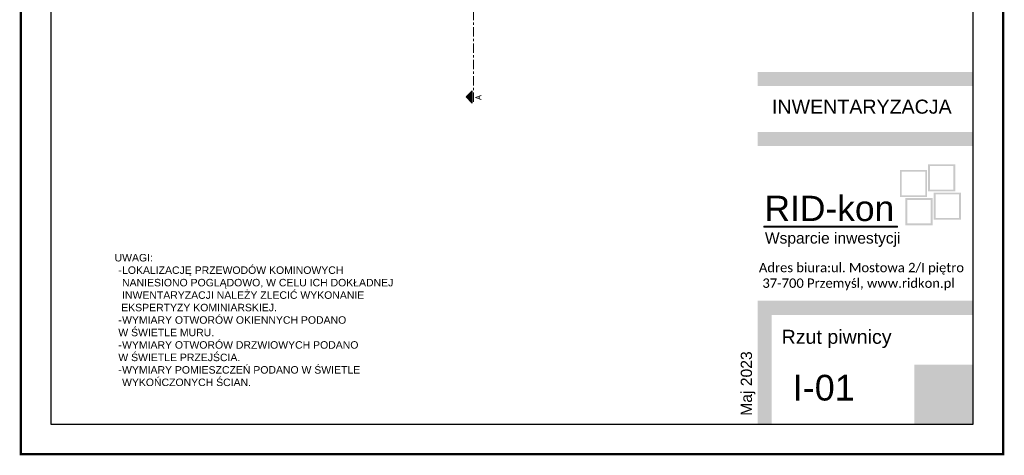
# Model space of a CAD drawing. Header units: inches. Extents: x 4551 to 8756, y -20806 to 359.
# Tile 29 of 35: x 6051 to 8156, y -3676 to -2744. Entities that reach past the tile are written whole.
import ezdxf

# ---------------------------------------------------------------- set-up
doc = ezdxf.new("R2010")
doc.units = ezdxf.units.IN
doc.header["$MEASUREMENT"] = 0
doc.linetypes.add('CENTER', pattern=[7, 4, -1, 1, -1])
doc.layers.add('0_RID_WYMIAR', color=117, linetype='Continuous', lineweight=5)
doc.layers.add('LOGO', color=7, linetype='Continuous', lineweight=0)
doc.styles.get("Standard").update_dxf_attribs({"font": 'arial.ttf'})
doc.styles.add('standard_1', font='romans.shx', dxfattribs={"width": 0.7})
doc.styles.add('tabelka', font='arial.ttf')

msp = doc.modelspace()

# ---------------------------------------------------------------- hatches: boundary and pattern name
at = {"transparency": 33554559}
h = msp.add_hatch(color=256, dxfattribs=at)
h.dxf.hatch_style = 1
h.paths.add_polyline_path([(8089.95, -2855.56), (7628.95, -2855.56), (7628.95, -2885.56), (8089.95, -2885.56)])
h = msp.add_hatch(color=256, dxfattribs=at)
h.dxf.hatch_style = 1
h.paths.add_polyline_path([(8089.95, -2983.71), (7628.95, -2983.71), (7628.95, -3013.71), (8089.95, -3013.71)])
h = msp.add_hatch(color=256, dxfattribs=at)
h.dxf.hatch_style = 1
h.paths.add_polyline_path([(8089.95, -3345.18), (7628.95, -3345.18), (7628.95, -3609.45), (7658.95, -3609.45), (7658.95, -3375.48), (8089.95, -3375.48)])
h = msp.add_hatch(color=256, dxfattribs=at)
h.dxf.hatch_style = 1
h.paths.add_polyline_path([(8089.95, -3482.14), (7964.34, -3482.14), (7964.34, -3609.45), (8089.95, -3609.45)])
at = {"layer": '0_RID_WYMIAR'}
h = msp.add_hatch(color=3, dxfattribs=at)
h.dxf.hatch_style = 1
h.paths.add_polyline_path([(7005.82, -2909.04), (7018.78, -2922), (7018.78, -2896.08)])
at = {"layer": 'LOGO'}
h = msp.add_hatch(color=1, dxfattribs=at)
h.dxf.hatch_style = 1
h.set_gradient(color1=(254, 254, 254), color2=(1, 1, 1), rotation=135, centered=1, tint=1)
h.paths.add_polyline_path([(7991.26, -3065.15), (7933.18, -3065.15), (7933.18, -3123.25), (7991.26, -3123.25)])
h.paths.add_polyline_path([(7937.11, -3069.07), (7987.33, -3069.07), (7987.33, -3119.32), (7937.11, -3119.32)], flags=16)
h = msp.add_hatch(color=1, dxfattribs=at)
h.dxf.hatch_style = 1
h.set_gradient(color1=(254, 254, 254), color2=(1, 1, 1), rotation=45, centered=1, tint=1)
h.paths.add_polyline_path([(8051.52, -3111.04), (8051.52, -3052.96), (7993.42, -3052.96), (7993.42, -3111.04)])
h.paths.add_polyline_path([(8047.59, -3056.89), (8047.59, -3107.11), (7997.35, -3107.11), (7997.35, -3056.89)], flags=16)
h = msp.add_hatch(color=1, dxfattribs=at)
h.dxf.hatch_style = 1
h.set_gradient(color1=(254, 254, 254), color2=(1, 1, 1), rotation=315, centered=1, tint=1)
h.paths.add_polyline_path([(8063.81, -3171.65), (8063.81, -3113.57), (8005.71, -3113.57), (8005.71, -3171.65)])
h.paths.add_polyline_path([(8059.88, -3117.5), (8059.88, -3167.72), (8009.64, -3167.72), (8009.64, -3117.5)], flags=16)
h = msp.add_hatch(color=1, dxfattribs=at)
h.dxf.hatch_style = 1
h.set_gradient(color1=(254, 254, 254), color2=(1, 1, 1), rotation=225, centered=1, tint=1)
h.paths.add_polyline_path([(8003.26, -3183.67), (8003.26, -3125.59), (7945.16, -3125.59), (7945.16, -3183.67)])
h.paths.add_polyline_path([(7999.33, -3129.52), (7999.33, -3179.74), (7949.09, -3179.74), (7949.09, -3129.52)], flags=16)
h = msp.add_hatch(color=256, dxfattribs=at)
h.dxf.hatch_style = 1
h.paths.add_polyline_path([(7927.76, -3185.72), (7642.23, -3185.72), (7642.23, -3187.62), (7927.76, -3187.62)])

# ---------------------------------------------------------------- linework, layer by layer
at = {"color": 2, "transparency": 33554687, "const_width": 5}
msp.add_lwpolyline([(6053.95, -3673.45), (8153.95, -3673.45), (8153.95, -703.45), (6053.95, -703.45)], close=True, dxfattribs=at)
at = {"transparency": 33554559}
msp.add_lwpolyline([(6117.95, -3609.45), (8089.95, -3609.45), (8089.95, -767.45), (6117.95, -767.45)], close=True, dxfattribs=at)
at = {"layer": '0_RID_WYMIAR', "color": 3, "linetype": 'CENTER', "ltscale": 5}
msp.add_line((7021.92, -1254.5), (7021.92, -2922), dxfattribs=at)
at = {"layer": '0_RID_WYMIAR', "color": 3}
for p, q in [((7018.78, -2896.08), (7005.82, -2909.04)), ((7018.78, -2896.08), (7018.78, -2922)), ((7018.78, -2922), (7005.82, -2909.04))]:
    msp.add_line(p, q, dxfattribs=at)
at = {"layer": 'LOGO'}
msp.add_lwpolyline([(7642.23, -3185.72), (7927.76, -3185.72), (7927.76, -3187.62), (7642.23, -3187.62)], close=True, dxfattribs=at)

# ---------------------------------------------------------------- texts
at = {"attachment_point": 1}
for s, insert, char_height, width in [('\\pxqc;INWENTARYZACJA', (7627.16, -2914.78), 30, 449.4222), ('\\pi4.9308;{\\fCalibri|b0|i0|c238|p34;Adres biura:ul. Mostowa 2/I piętro \\P\\pi12.358;37-700 Przemyśl, www.ridkon.pl}', (7626.89, -3264.14), 20, 464.4651), ('Rzut piwnicy', (7680.25, -3407.31), 30, 408.8639), ('I-01', (7704.24, -3503.67), 55, 163.8642)]:
    msp.add_mtext(s, dxfattribs=dict(at, insert=insert, char_height=char_height, width=width))
at = {"transparency": 33554687, "insert": (6254.32, -3245), "char_height": 16, "attachment_point": 1}
msp.add_mtext_dynamic_manual_height_columns('UWAGI:\\P\\pxi-0.5,l1,t1,2;-^ILOKALIZACJĘ PRZEWODÓW KOMINOWYCH NANIESIONO POGLĄDOWO, W CELU ICH DOKŁADNEJ INWENTARYZACJI NALEŻY ZLECIĆ WYKONANIE \\P EKSPERTYZY KOMINIARSKIEJ. \\P-^IWYMIARY OTWORÓW OKIENNYCH PODANO \\PW ŚWIETLE MURU.\\P{\\fArial|b0|i0|c0|p34;-^IWYMIARY OTWORÓW DRZWIOWYCH PODANO \\PW ŚWIETLE PRZEJŚCIA.}\\P-^IWYMIARY POMIESZCZEŃ PODANO W ŚWIETLE WYKOŃCZONYCH ŚCIAN.', width=615.1753, gutter_width=11.31, heights=[1609.96], dxfattribs=at)
at = {"insert": (7593.04, -3591.3), "char_height": 24, "width": 629.5696, "attachment_point": 1, "rotation": 90, "style": 'tabelka'}
msp.add_mtext('Maj 2023', dxfattribs=at)
at = {"layer": '0_RID_WYMIAR', "color": 3, "insert": (7037.92, -2915), "char_height": 12, "width": 66.6832, "attachment_point": 7, "rotation": 90, "style": 'standard_1'}
msp.add_mtext('{\\W1;A}', dxfattribs=at)
at = {"layer": 'LOGO', "attachment_point": 1}
for s, insert, char_height, width in [('RID-kon', (7643.93, -3120.42), 54.114, 339.3788), ('Wsparcie inwestycji', (7644.76, -3199.04), 23.7773, 351.8813)]:
    msp.add_mtext(s, dxfattribs=dict(at, insert=insert, char_height=char_height, width=width))

doc.saveas('drawing.dxf')
